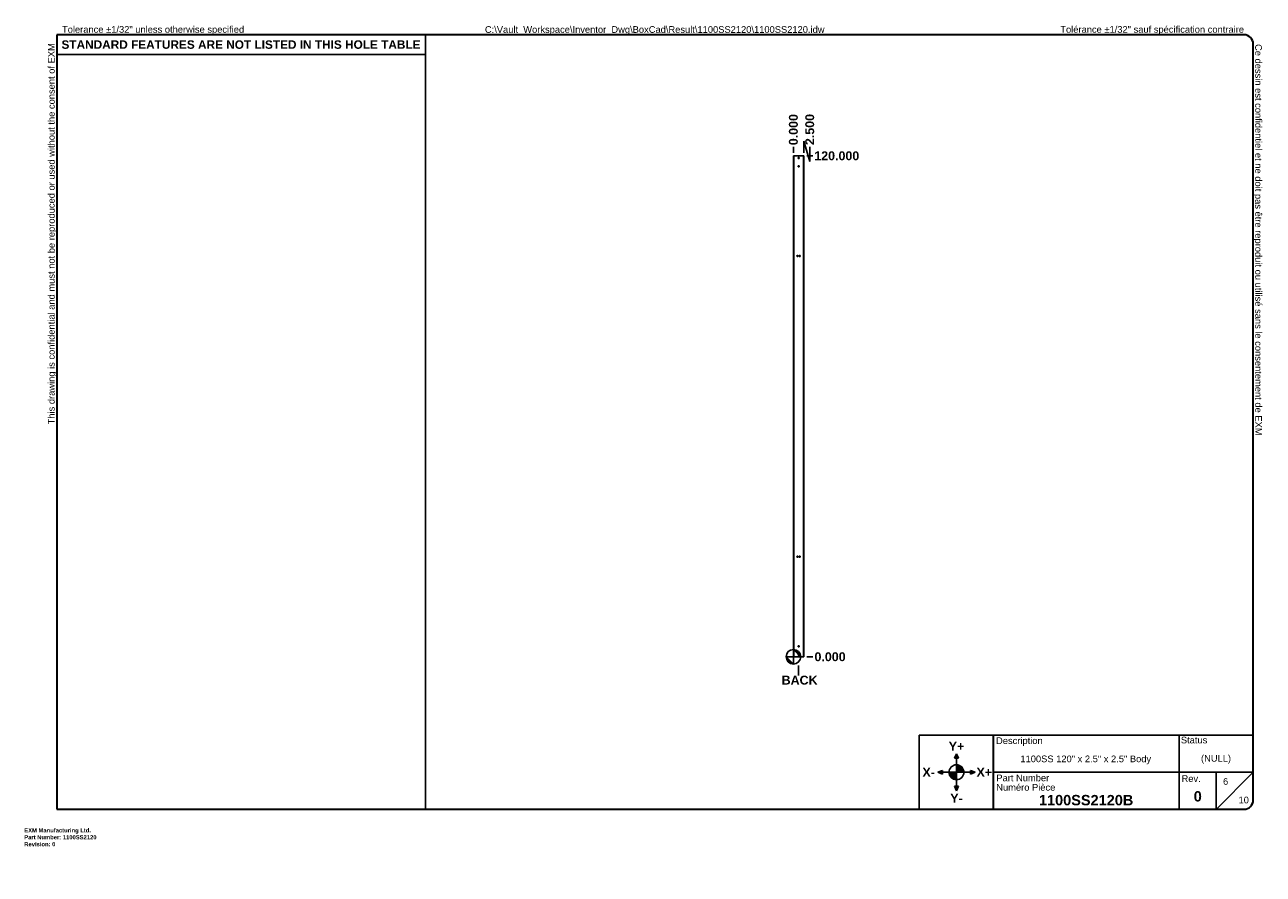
# Model space of a CAD drawing. Header units: inches. Extents: x 0 to 297, y -11 to 192.
import ezdxf

# ---------------------------------------------------------------- set-up
doc = ezdxf.new("R2010")
doc.units = ezdxf.units.IN
doc.header["$LTSCALE"] = 17.777778
doc.header["$MEASUREMENT"] = 0
doc.layers.get('0').update_dxf_attribs({"lineweight": 25})
for name, color, linetype, lineweight in [('Dimensions(ANSI)', 7, 'Continuous', 25), ('Sketch Geometry(ANSI)', 7, 'Continuous', 25), ('Symbols(ANSI)', 7, 'Continuous', 25), ('Visible Edges(ANSI)', 7, 'Continuous', 25), ('Visible Tangent Edges(ANSI)', 7, 'Continuous', 25)]:
    doc.layers.add(name, color=color, linetype=linetype, lineweight=lineweight)
doc.layers.add('Hatch', color=179, linetype='Continuous', lineweight=9, true_color=0x1e1e47)
doc.styles.add('Current-ANSI', font='arial.ttf')
doc.styles.add('Dimension-ANSI', font='arialbd.ttf')
doc.styles.get("Standard").update_dxf_attribs({"font": 'arialbd.ttf'})
doc.styles.add('Text Style44', font='arialbd.ttf')
doc.dimstyles.new('INCH-ANSI', dxfattribs={"dimscale": 17.777778, "dimtxt": 0.12, "dimasz": 0.098425, "dimexe": 0.04, "dimexo": 0.04, "dimgap": 0.031496, "dimtad": 0, "dimtih": 1, "dimtoh": 1, "dimdec": 3, "dimrnd": 1e-08, "dimzin": 0, "dimdsep": 46, "dimtxsty": 'Dimension-ANSI', "dimcen": 0.09, "dimdle": 0.312, "dimclrd": 179, "dimclre": 179, "dimclrt": 7, "dimadec": 1, "dimazin": 0, "dimtfac": 1, "dimtdec": 3, "dimtofl": 0, "dimtmove": 0, "dimatfit": 3, "dimfxl": 1, "dimtolj": 1, "dimtzin": 4, "dimlwd": 25, "dimlwe": 25, "dimarcsym": 0})
doc.dimstyles.new('INCH-ANSI-VERTICAL', dxfattribs={"dimscale": 17.777778, "dimtxt": 0.12, "dimasz": 0.098425, "dimexe": 0.04, "dimexo": 0.04, "dimgap": 0.031496, "dimtad": 0, "dimtih": 1, "dimtoh": 1, "dimdec": 3, "dimrnd": 1e-08, "dimzin": 0, "dimdsep": 46, "dimtxsty": 'Dimension-ANSI', "dimcen": 0.09, "dimdle": 0.312, "dimclrd": 179, "dimclre": 179, "dimclrt": 7, "dimadec": 1, "dimazin": 0, "dimtfac": 1, "dimtdec": 3, "dimtofl": 0, "dimtmove": 0, "dimatfit": 3, "dimfxl": 1, "dimtolj": 1, "dimtzin": 4, "dimlwd": 25, "dimlwe": 25, "dimarcsym": 0})

# ---------------------------------------------------------------- blocks, each defined once
blk = doc.blocks.new('Origin Indicator Symbol3')
at = {"layer": 'Dimensions(ANSI)'}
h = blk.add_hatch(color=7, dxfattribs=at)
edge = h.paths.add_edge_path(flags=0)
edge.add_line((10.366, 2.408), (10.464, 2.31))
edge.add_arc((10.366, 2.31), 0.0984, 0, 90)
h = blk.add_hatch(color=7, dxfattribs=at)
edge = h.paths.add_edge_path(flags=0)
edge.add_line((10.366, 2.212), (10.267, 2.31))
edge.add_arc((10.366, 2.31), 0.0984, 180, 270)
at = {"layer": 'Dimensions(ANSI)', "color": 7, "linetype": 'Continuous'}
for p, q in [((10.366, 2.408), (10.464, 2.31)), ((10.366, 2.212), (10.267, 2.31))]:
    blk.add_line(p, q, dxfattribs=at)
at = {"layer": 'Dimensions(ANSI)', "color": 7, "linetype": 'Continuous', "flags": 128}
for points in [[(10.366, 2.31), (10.464, 2.31), (10.366, 2.408), (10.366, 2.31)], [(10.366, 2.31), (10.366, 2.408), (10.366, 2.212), (10.366, 2.31)], [(10.366, 2.31), (10.366, 2.212), (10.267, 2.31), (10.366, 2.31)], [(10.366, 2.31), (10.267, 2.31), (10.366, 2.31), (10.366, 2.31)]]:
    blk.add_lwpolyline(points, dxfattribs=at)
at = {"layer": 'Dimensions(ANSI)', "color": 7, "linetype": 'Continuous'}
blk.add_circle((10.366, 2.31), 0.0984, dxfattribs=at)
for start, end in [(0, 90), (180, 270)]:
    blk.add_arc((10.366, 2.31), 0.0984, start, end, dxfattribs=at)
at = {"layer": 'Dimensions(ANSI)', "color": 7}
for points in [[(10.366, 2.31), (10.464, 2.31), (10.366, 2.408), (10.366, 2.31)], [(10.366, 2.31), (10.366, 2.408), (10.366, 2.212), (10.366, 2.31)], [(10.366, 2.31), (10.366, 2.212), (10.267, 2.31), (10.366, 2.31)], [(10.366, 2.31), (10.267, 2.31), (10.366, 2.31)]]:
    blk.add_solid(points, dxfattribs=at)
blk = doc.blocks.new('Borders EXM - B (Inch) - B')
at = {"layer": 'Sketch Geometry(ANSI)', "linetype": 'Continuous', "lineweight": 35}
for p, q in [((16.438, 10.692), (0.437, 10.692)), ((0.437, 10.692), (0.437, 0.255)), ((16.562, 0.38), (16.562, 10.567)), ((0.437, 0.255), (16.438, 0.255))]:
    blk.add_line(p, q, dxfattribs=at)
at = {"layer": 'Sketch Geometry(ANSI)'}
for p, q in [((5.406, 10.692), (5.406, 0.255)), ((0.437, 10.428), (5.406, 10.428))]:
    blk.add_line(p, q, dxfattribs=at)
at = {"layer": 'Sketch Geometry(ANSI)', "linetype": 'Continuous', "lineweight": 35}
for centre, start, end in [((16.438, 10.567), 0, 90), ((16.438, 0.38), 270, 0)]:
    blk.add_arc(centre, 0.125, start, end, dxfattribs=at)
at = {"layer": 'Symbols(ANSI)', "color": 7, "char_height": 0.09, "attachment_point": 7, "style": 'Current-ANSI'}
for s, insert, rotation in [('This drawing is confidential and must not be reproduced or used without the consent of EXM', (0.437, 5.442), 90), ('Ce dessin est confidentiel et ne doit pas être reproduit ou utilisé sans le consentement de EXM', (16.562, 10.567), 270)]:
    blk.add_mtext(s, dxfattribs=dict(at, insert=insert, rotation=rotation))
for s, insert in [('Tolerance ±1/32" unless otherwise specified', (0.509, 10.692)), ('Tolérance ±1/32" sauf spécification contraire', (13.963, 10.692))]:
    blk.add_mtext(s, dxfattribs=dict(at, insert=insert))
at = {"layer": 'Symbols(ANSI)', "color": 7, "insert": (2.921, 10.559), "char_height": 0.114, "width": 4.96908, "attachment_point": 5, "style": 'Dimension-ANSI'}
blk.add_mtext('\\fArial|b1|i0;{\\H0.1140;STANDARD FEATURES ARE NOT LISTED IN THIS HOLE TABLE}', dxfattribs=at)
at = {"layer": 'Symbols(ANSI)', "color": 7, "style": 'Current-ANSI'}
blk.add_attdef('FILENAME_AND_PATH_001', (6.208, 10.718), '', height=0.09, dxfattribs=at)
blk = doc.blocks.new('Title Blocks EXM-2 - ANSI B')
at = {"layer": 'Hatch'}
for points in [[(12.725, 0.94), (12.75, 0.94), (12.75, 1)], [(12.775, 0.94), (12.75, 1), (12.75, 0.94)], [(12.56, 0.75), (12.56, 0.775), (12.5, 0.75)], [(12.56, 0.75), (12.5, 0.75), (12.56, 0.725)], [(12.94, 0.75), (13, 0.75), (12.94, 0.775)], [(12.94, 0.75), (12.94, 0.725), (13, 0.75)], [(12.75, 0.56), (12.725, 0.56), (12.75, 0.5)], [(12.75, 0.56), (12.75, 0.5), (12.775, 0.56)]]:
    blk.add_hatch(color=7, dxfattribs=at).paths.add_polyline_path(points)
h = blk.add_hatch(color=7, dxfattribs=at)
edge = h.paths.add_edge_path()
edge.add_line((12.75, 0.85), (12.75, 0.75))
edge.add_line((12.75, 0.75), (12.85, 0.75))
edge.add_arc((12.75, 0.75), 0.1, 0, 90)
h = blk.add_hatch(color=7, dxfattribs=at)
edge = h.paths.add_edge_path()
edge.add_line((12.75, 0.65), (12.75, 0.75))
edge.add_line((12.75, 0.75), (12.65, 0.75))
edge.add_arc((12.75, 0.75), 0.1, 180, 270)
at = {"layer": 'Sketch Geometry(ANSI)'}
for p, q in [((12.249, 1.25), (16.749, 1.25)), ((12.249, 0.25), (12.249, 1.25)), ((15.749, 1.25), (15.749, 0.75)), ((16.749, 1.25), (16.749, 0.375)), ((12.75, 1), (12.725, 0.94)), ((12.725, 0.94), (12.775, 0.94)), ((12.75, 0.85), (12.75, 1)), ((12.775, 0.94), (12.75, 1)), ((12.75, 0.75), (12.75, 0.85)), ((12.5, 0.75), (12.56, 0.775)), ((12.65, 0.75), (12.5, 0.75)), ((12.56, 0.725), (12.5, 0.75)), ((12.56, 0.775), (12.56, 0.725)), ((12.75, 0.75), (12.65, 0.75)), ((12.75, 0.75), (12.85, 0.75)), ((12.75, 0.75), (12.75, 0.65)), ((12.85, 0.75), (13, 0.75)), ((13, 0.75), (12.94, 0.775)), ((12.94, 0.775), (12.94, 0.725)), ((12.94, 0.725), (13, 0.75)), ((15.749, 0.75), (13.249, 0.75)), ((16.249, 0.75), (15.749, 0.75)), ((15.749, 0.75), (15.749, 0.25)), ((16.249, 0.25), (16.249, 0.75)), ((16.249, 0.75), (16.749, 0.75)), ((16.249, 0.25), (16.749, 0.75)), ((12.775, 0.56), (12.725, 0.56)), ((12.725, 0.56), (12.75, 0.5)), ((12.75, 0.65), (12.75, 0.5)), ((12.75, 0.5), (12.775, 0.56)), ((13.249, 0.25), (12.249, 0.25)), ((16.624, 0.25), (13.249, 0.25))]:
    blk.add_line(p, q, dxfattribs=at)
at = {"layer": 'Sketch Geometry(ANSI)', "linetype": 'Continuous', "lineweight": 35}
blk.add_line((13.249, 0.25), (13.249, 1.25), dxfattribs=at)
at = {"layer": 'Sketch Geometry(ANSI)'}
blk.add_circle((12.75, 0.75), 0.1, dxfattribs=at)
blk.add_arc((16.624, 0.375), 0.125, 270, 0, dxfattribs=at)
at = {"layer": 'Symbols(ANSI)', "color": 7}
for s, insert, char_height, attachment_point, style in [('Description', (13.283, 1.103), 0.09, 7, 'Current-ANSI'), ('Status', (15.774, 1.137), 0.09, 7, 'Current-ANSI'), ('\\fArial|b1|i0;Y+', (12.75, 1.1), 0.12, 5, 'Dimension-ANSI'), ('\\fArial|b1|i0;X-', (12.375, 0.75), 0.12, 5, 'Dimension-ANSI'), ('\\fArial|b1|i0;X+', (13.125, 0.75), 0.12, 5, 'Dimension-ANSI'), ('Part Number', (13.287, 0.627), 0.09, 7, 'Current-ANSI'), ('Numéro Pièce', (13.286, 0.5), 0.09, 7, 'Current-ANSI'), ('\\fArial|b1|i0;Y-', (12.75, 0.4), 0.12, 5, 'Dimension-ANSI')]:
    blk.add_mtext(s, dxfattribs=dict(at, insert=insert, char_height=char_height, attachment_point=attachment_point, style=style))
at = {"layer": 'Symbols(ANSI)', "color": 7, "insert": (15.783, 0.618), "char_height": 0.09, "width": 0.25854, "attachment_point": 7, "style": 'Current-ANSI'}
blk.add_mtext('Rev.', dxfattribs=at)
at = {"layer": 'Symbols(ANSI)', "color": 7}
for tag, p, height, style in [('IDW_DESC_IAM_001', (13.611, 0.885), 0.09, 'Current-ANSI'), ('DESIGN_STATE_001', (16.045, 0.893), 0.09, 'Current-ANSI'), ('Sheet_Number_001', (16.342, 0.581), 0.09, 'Current-ANSI'), ('IDW_NAME_IAM_001', (13.861, 0.304), 0.14, 'Text Style44'), ('IDW_REV_001', (15.947, 0.355), 0.14, 'Text Style44'), ('Number_of_sheets_001', (16.551, 0.331), 0.09, 'Current-ANSI')]:
    blk.add_attdef(tag, p, '', height=height, dxfattribs=dict(at, style=style))
blk = doc.blocks.new('*D11')
at = {"layer": 'Defpoints', "color": 0, "linetype": 'Continuous', "transparency": 16777216}
for p in [(184.28, 163.2), (184.28, 161.07), (184.28, 161.07)]:
    blk.add_point(p, dxfattribs=at)
at = {"layer": 'Dimensions(ANSI)', "color": 179, "linetype": 'Continuous', "lineweight": 25, "true_color": 0x262658, "transparency": 16777216}
blk.add_line((184.28, 161.78), (184.28, 163.2), dxfattribs=at)
at = {"layer": 'Dimensions(ANSI)', "color": 7, "linetype": 'Continuous', "lineweight": 25, "transparency": 16777216, "insert": (184.28, 167.35), "char_height": 2.133, "attachment_point": 5, "rotation": 90, "style": 'Dimension-ANSI'}
blk.add_mtext('\\A1;0.000', dxfattribs=at)
blk = doc.blocks.new('*D12')
at = {"layer": 'Defpoints', "color": 0, "linetype": 'Continuous', "transparency": 16777216}
for p in [(184.28, 161.07), (186.78, 161.07), (188.2, 163.2)]:
    blk.add_point(p, dxfattribs=at)
at = {"layer": 'Dimensions(ANSI)', "color": 179, "linetype": 'Continuous', "lineweight": 25, "true_color": 0x262658, "transparency": 16777216}
for p, q in [((186.78, 161.78), (186.78, 164.57)), ((186.78, 164.57), (188.2, 159.7)), ((188.2, 159.7), (188.2, 163.2))]:
    blk.add_line(p, q, dxfattribs=at)
at = {"layer": 'Dimensions(ANSI)', "color": 7, "linetype": 'Continuous', "lineweight": 25, "transparency": 16777216, "insert": (188.2, 167.38), "char_height": 2.133, "attachment_point": 5, "rotation": 90, "style": 'Dimension-ANSI'}
blk.add_mtext('\\A1;2.500', dxfattribs=at)
blk = doc.blocks.new('*D13')
at = {"layer": 'Defpoints', "color": 0, "linetype": 'Continuous', "transparency": 16777216}
for p in [(186.78, 41.07), (186.78, 41.07), (188.91, 41.07)]:
    blk.add_point(p, dxfattribs=at)
at = {"layer": 'Dimensions(ANSI)', "color": 179, "linetype": 'Continuous', "lineweight": 25, "true_color": 0x262658, "transparency": 16777216}
blk.add_line((187.49, 41.07), (188.91, 41.07), dxfattribs=at)
at = {"layer": 'Dimensions(ANSI)', "color": 7, "linetype": 'Continuous', "lineweight": 25, "transparency": 16777216, "insert": (193.06, 41.07), "char_height": 2.133, "attachment_point": 5, "style": 'Dimension-ANSI'}
blk.add_mtext('\\A1;0.000', dxfattribs=at)
blk = doc.blocks.new('*D14')
at = {"layer": 'Defpoints', "color": 0, "linetype": 'Continuous', "transparency": 16777216}
for p in [(186.78, 161.07), (188.91, 161.07), (186.78, 41.07)]:
    blk.add_point(p, dxfattribs=at)
at = {"layer": 'Dimensions(ANSI)', "color": 179, "linetype": 'Continuous', "lineweight": 25, "true_color": 0x262658, "transparency": 16777216}
blk.add_line((187.49, 161.07), (188.91, 161.07), dxfattribs=at)
at = {"layer": 'Dimensions(ANSI)', "color": 7, "linetype": 'Continuous', "lineweight": 25, "transparency": 16777216, "insert": (194.67, 161.07), "char_height": 2.1333, "attachment_point": 5, "style": 'Dimension-ANSI'}
blk.add_mtext('\\A1;120.000', dxfattribs=at)
blk = doc.blocks.new('Datum Identifier15')
at = {"layer": 'Symbols(ANSI)', "color": 7, "linetype": 'Continuous', "lineweight": 25}
blk.add_line((10.436, 2.192), (10.436, 2.058), dxfattribs=at)
at = {"layer": 'Symbols(ANSI)', "color": 7, "insert": (10.207, 1.934), "char_height": 0.12, "attachment_point": 7, "style": 'Dimension-ANSI'}
blk.add_mtext('BACK', dxfattribs=at)

msp = doc.modelspace()

# ---------------------------------------------------------------- linework, layer by layer
at = {"layer": 'Visible Edges(ANSI)'}
for p, q in [((184.2775, 161.0663), (184.3635, 161.0663)), ((184.2775, 41.0663), (184.2775, 161.0663)), ((186.6915, 161.0663), (184.3635, 161.0663)), ((186.7775, 161.0663), (186.6915, 161.0663)), ((186.7775, 161.0663), (186.7775, 41.0663)), ((184.2775, 41.0663), (184.3635, 41.0663)), ((184.3635, 41.0663), (186.6915, 41.0663)), ((186.7775, 41.0663), (186.6915, 41.0663))]:
    msp.add_line(p, q, dxfattribs=at)
for centre in [(185.5275, 160.5663), (185.5275, 158.5663), (185.2775, 137.0663), (185.7775, 137.0663), (185.2775, 65.0663), (185.7775, 65.0663), (185.5275, 43.5663), (185.5275, 41.5663)]:
    msp.add_circle(centre, 0.1405, dxfattribs=at)
at = {"layer": 'Visible Tangent Edges(ANSI)'}
for p, q in [((184.3635, 161.0663), (184.3635, 41.0663)), ((186.6915, 41.0663), (186.6915, 161.0663))]:
    msp.add_line(p, q, dxfattribs=at)

# ---------------------------------------------------------------- block references
at = {"xscale": 17.77777777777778, "yscale": 17.77777777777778, "zscale": 17.77777777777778}
for name, p, values in [('Borders EXM - B (Inch) - B', (0, 0), {'FILENAME_AND_PATH_001': 'C:\\Vault_Workspace\\Inventor_Dwg\\BoxCad\\Result\\1100SS2120\\1100SS2120.idw'}), ('Title Blocks EXM-2 - ANSI B', (-3.3124, 0.0808), {'IDW_REV_001': '0', 'Sheet_Number_001': '6', 'Number_of_sheets_001': '10', 'IDW_DESC_IAM_001': '1100SS 120" x 2.5" x 2.5" Body', 'DESIGN_STATE_001': '(NULL)', 'IDW_NAME_IAM_001': '1100SS2120B'})]:
    msp.add_blockref(name, p, dxfattribs=at).add_auto_attribs(values)
at = {"layer": 'Dimensions(ANSI)', "xscale": 17.77777777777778, "yscale": 17.77777777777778, "zscale": 17.77777777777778}
msp.add_blockref('Origin Indicator Symbol3', (0, 0), dxfattribs=at)
at = {"layer": 'Symbols(ANSI)', "xscale": 17.77777777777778, "yscale": 17.77777777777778, "zscale": 17.77777777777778}
msp.add_blockref('Datum Identifier15', (0, 0), dxfattribs=at)

# ---------------------------------------------------------------- texts
at = {"insert": (0, 0), "char_height": 1, "attachment_point": 1}
msp.add_mtext_dynamic_manual_height_columns('EXM Manufacturing Ltd.\\PPart Number: 1100SS2120\\PRevision: 0', width=6.990976, gutter_width=1, heights=[0], dxfattribs=at).dxf.set("width", 100)

# ---------------------------------------------------------------- dimensions: what is measured, and where the dimension line sits
at = {"layer": 'Dimensions(ANSI)', "color": 179, "linetype": 'Continuous', "lineweight": 25, "true_color": 0x262658}
for feature_location, offset, dtype, origin, dimstyle, picture, middle in [((184.2774574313, 161.0662962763), (0, 2.1333333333), 1, (184.2774574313, 161.0662962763), 'INCH-ANSI-VERTICAL', '*D11', (184.2774574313, 167.3524656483)), ((186.7775, 161.0663), (1.427, 2.1333), 1, (184.2775, 161.0663), 'INCH-ANSI-VERTICAL', '*D12', (188.2045, 167.3779)), ((186.7775, 161.0663), (2.1333, 0), 0, (186.7775, 41.0663), 'INCH-ANSI', '*D14', (194.6658, 161.0663)), ((186.7774574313, 41.0662962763), (2.1333333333, 0), 0, (186.7774574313, 41.0662962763), 'INCH-ANSI', '*D13', (193.0636268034, 41.0662962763))]:
    dim = msp.add_ordinate_dim(feature_location=feature_location, offset=offset, dtype=dtype, origin=origin, dimstyle=dimstyle, override={"dimgap": 0.031496, "dimtad": 0, "dimdec": 3, "dimtol": 0, "dimlim": 0, "dimtp": 0, "dimtm": 0, "dimtdec": 3}, dxfattribs=at)
    dim.commit()
    dim.dimension.update_dxf_attribs({"geometry": picture, "text_midpoint": middle})

doc.saveas('drawing.dxf')
